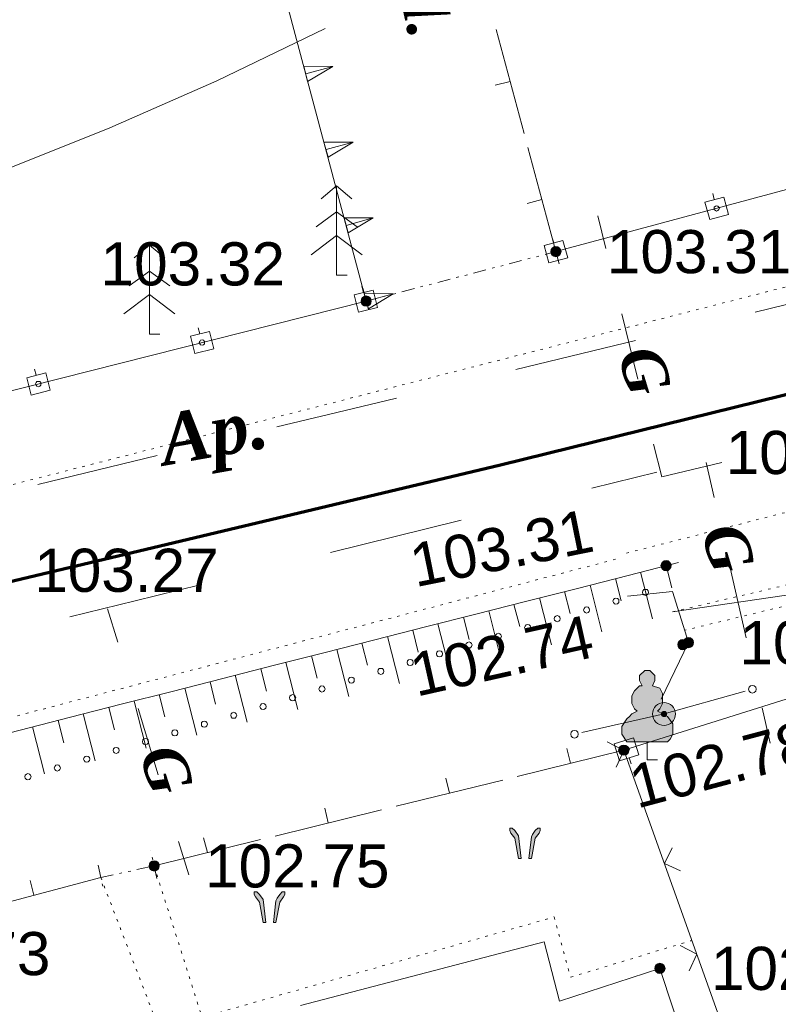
# Model space of a CAD drawing. Header units: millimetres. Extents: x 9396 to 25236, y 15106 to 31102.
# Tile 246 of 256: x 11986 to 12016, y 16857 to 16896. Entities that reach past the tile are written whole.
import ezdxf
from ezdxf.enums import TextEntityAlignment as Align

# ---------------------------------------------------------------- set-up
doc = ezdxf.new("R2010")
doc.units = ezdxf.units.MM
for name, pattern in [('DIVIDE', [1.25, 0.5, -0.25, 0, -0.25, 0, -0.25]), ('DOT', [0.25, 0, -0.25]), ('HIDDEN', [0.375, 0.25, -0.125])]:
    doc.linetypes.add(name, pattern=pattern)
for name, color, linetype, lineweight, true_color in [('1001010', 7, 'Continuous', 9, 0x000000), ('10010110', 7, 'Continuous', 20, 0xa25100), ('10010212', 7, 'Continuous', 9, 0x000000), ('10010230', 7, 'Continuous', 20, 0x000000), ('1070000', 7, 'DOT', 9, 0x000000), ('2030012', 7, 'Continuous', 9, 0x000000), ('21100200', 7, 'HIDDEN', 0, 0x800080), ('3000105', 7, 'DIVIDE', 9, 0x000000), ('3000130', 7, 'Continuous', 9, 0x000000), ('3000220', 7, 'Continuous', 9, 0x000000), ('3000260', 7, 'Continuous', 9, 0x000000), ('4000091', 7, 'Continuous', 9, 0x000000), ('4000210', 7, 'Continuous', 9, 0x000000), ('4000230', 7, 'Continuous', 9, 0x000000), ('4000340', 7, 'HIDDEN', 9, 0x000000), ('5010210', 7, 'Continuous', 20, 0x008000), ('8010120', 7, 'Continuous', 20, 0x0080ff), ('9010110', 7, 'Continuous', 9, 0x000000)]:
    doc.layers.add(name, color=color, linetype=linetype, lineweight=lineweight, true_color=true_color)
doc.layers.add('Канализация', color=1, linetype='Continuous', lineweight=70)
doc.styles.add('2', font='timesbi.ttf', dxfattribs={"height": 0.001693})
doc.styles.add('3', font='timesbi.ttf', dxfattribs={"height": 0.001693})
doc.styles.add('F2', font='arial.ttf', dxfattribs={"height": 0.001693})

# ---------------------------------------------------------------- blocks, each defined once
blk = doc.blocks.new('SYMBOL21100200')
at = {"true_color": 0x800080}
h = blk.add_hatch(color=216, dxfattribs=at)
edge = h.paths.add_edge_path()
edge.add_arc((0, 0), 0.1, 0, 360)
at = {"color": 216, "linetype": 'Continuous', "lineweight": 0, "true_color": 0x800080}
blk.add_circle((0, 0), 0.1, dxfattribs=at)
blk = doc.blocks.new('SYMBOL4000210')
at = {"true_color": 0xffffff}
blk.add_hatch(color=7, dxfattribs=at).paths.add_polyline_path([(0.05, 1.75), (-0.05, 1.75), (-0.15, 1.65), (-0.15, 1.55), (-0.1, 1.45), (-0.15, 1.45), (-0.25, 1.35), (-0.3, 1.25), (-0.3, 1.1), (-0.25, 1), (-0.2, 0.95), (-0.3, 0.9), (-0.35, 0.85), (-0.4, 0.8), (-0.5, 0.65), (-0.5, 0.5), (-0.4, 0.35), (-0.3, 0.35), (-0.1, 0.35), (0, 0.35), (0.15, 0.35), (0.4, 0.35), (0.45, 0.4), (0.5, 0.5), (0.5, 0.7), (0.4, 0.85), (0.2, 0.95), (0.25, 1), (0.3, 1.1), (0.3, 1.3), (0.25, 1.4), (0.1, 1.45), (0.15, 1.55), (0.15, 1.65)])
at = {"color": 18, "linetype": 'Continuous', "lineweight": 0, "true_color": 0x000000, "flags": 128}
blk.add_lwpolyline([(0.05, 1.75), (-0.05, 1.75), (-0.15, 1.65), (-0.15, 1.55), (-0.1, 1.45), (-0.15, 1.45), (-0.25, 1.35), (-0.3, 1.25), (-0.3, 1.1), (-0.25, 1), (-0.2, 0.95), (-0.3, 0.9), (-0.35, 0.85), (-0.4, 0.8), (-0.5, 0.65), (-0.5, 0.5), (-0.4, 0.35), (-0.3, 0.35), (-0.1, 0.35), (0, 0.35), (0.15, 0.35), (0.4, 0.35), (0.45, 0.4), (0.5, 0.5), (0.5, 0.7), (0.4, 0.85), (0.2, 0.95), (0.25, 1), (0.3, 1.1), (0.3, 1.3), (0.25, 1.4), (0.1, 1.45), (0.15, 1.55), (0.15, 1.65), (0.05, 1.75)], close=True, dxfattribs=at)
blk.add_lwpolyline([(0, 0.35), (0, 0), (0.2, 0)], dxfattribs=at)
blk = doc.blocks.new('SYMBOL4000340')
at = {"true_color": 0x000000}
for points in [[(-0.075, 0), (-0.125, 0.45), (-0.2, 0.55), (-0.25, 0.6), (-0.3, 0.6), (-0.3, 0.55), (-0.275, 0.5), (-0.2, 0.4), (-0.125, 0)], [(0.075, 0), (0.125, 0.425), (0.15, 0.475), (0.2, 0.55), (0.25, 0.6), (0.3, 0.6), (0.3, 0.55), (0.275, 0.5), (0.2, 0.4), (0.125, 0)]]:
    blk.add_hatch(color=18, dxfattribs=at).paths.add_polyline_path(points)
at = {"color": 18, "linetype": 'Continuous', "lineweight": 0, "true_color": 0x000000, "flags": 128}
for points in [[(-0.075, 0), (-0.125, 0.45), (-0.2, 0.55), (-0.25, 0.6), (-0.3, 0.6), (-0.3, 0.55), (-0.275, 0.5), (-0.2, 0.4), (-0.125, 0), (-0.075, 0)], [(0.075, 0), (0.125, 0.425), (0.15, 0.475), (0.2, 0.55), (0.25, 0.6), (0.3, 0.6), (0.3, 0.55), (0.275, 0.5), (0.2, 0.4), (0.125, 0), (0.075, 0)]]:
    blk.add_lwpolyline(points, close=True, dxfattribs=at)
blk = doc.blocks.new('SYMBOL2030012')
at = {"true_color": 0xffffff}
h = blk.add_hatch(color=7, dxfattribs=at)
edge = h.paths.add_edge_path()
edge.add_arc((0, 0), 0.225, 0, 360)
at = {"true_color": 0x000000}
h = blk.add_hatch(color=18, dxfattribs=at)
edge = h.paths.add_edge_path()
edge.add_arc((0, 0), 0.05, 0, 360)
at = {"color": 18, "linetype": 'Continuous', "lineweight": 0, "true_color": 0x000000}
for radius in [0.225, 0.05]:
    blk.add_circle((0, 0), radius, dxfattribs=at)
blk = doc.blocks.new('SYMBOL4000230')
at = {"color": 18, "linetype": 'Continuous', "lineweight": 0, "true_color": 0x000000, "flags": 128}
for points in [[(0.204, 0), (0, 0), (0, 1.75), (-0.3, 1.5)], [(0, 1.75), (0.3, 1.5)], [(0, 1.241), (-0.4, 0.95)], [(0, 1.241), (0.4, 0.95)], [(0, 0.778), (-0.5, 0.4)], [(0, 0.778), (0.5, 0.4)]]:
    blk.add_lwpolyline(points, dxfattribs=at)

msp = doc.modelspace()

# ---------------------------------------------------------------- linework, layer by layer
at = {"layer": '1001010', "color": 253}
msp.add_line((12011.998, 16871.217), (12010.932, 16868.995), dxfattribs=at)
for points in [[(12011.998, 16871.217, 0), (12011.372, 16873.219, 0), (12009.612, 16873.043, 0)], [(11996.778, 16856.977, 0), (12006.338, 16859.477, 0), (12006.945, 16857.156, 0), (12010.878, 16858.437, 0), (12011.901, 16855.3, 0), (12012.661, 16855.548, 0), (12015.389, 16846.4, 0)]]:
    msp.add_polyline3d(points, dxfattribs=at)
at = {"layer": '10010110'}
msp.add_line((12024.042, 16874.274), (12011.372, 16872.427), dxfattribs=at)
msp.add_polyline3d([(11997.752, 16895.312, 0), (11993.497, 16893.26, 0), (11989.296, 16891.42, 0), (11985.153, 16889.759, 0), (11981.07, 16888.244, 0), (11977.047, 16886.841, 0), (11973.087, 16885.518, 0), (11969.192, 16884.243, 0), (11965.363, 16882.982, 0), (11961.597, 16881.701, 0), (11957.871, 16880.362, 0), (11954.155, 16878.925, 0), (11950.422, 16877.351, 0), (11946.642, 16875.6, 0), (11942.788, 16873.633, 0), (11938.829, 16871.411, 0), (11934.737, 16868.892, 0)], dxfattribs=at)
at = {"layer": '10010212', "color": 253}
for p, q in [((12009.631, 16873.857), (12011.611, 16874.367)), ((12011.121, 16874.237), (12011.341, 16873.367)), ((12007.641, 16873.347), (12009.631, 16873.857)), ((12010.121, 16873.987), (12010.591, 16872.147)), ((12010.121, 16873.987), (12010.591, 16872.147)), ((12008.141, 16873.477), (12008.601, 16871.637)), ((12008.141, 16873.477), (12008.601, 16871.637)), ((12009.131, 16873.727), (12009.351, 16872.857)), ((12005.651, 16872.847), (12007.641, 16873.347)), ((12007.141, 16873.227), (12007.361, 16872.357)), ((12003.661, 16872.337), (12005.651, 16872.847)), ((12005.151, 16872.717), (12005.381, 16871.847)), ((12006.151, 16872.977), (12006.621, 16871.127)), ((12006.151, 16872.977), (12006.621, 16871.127)), ((12001.681, 16871.837), (12003.661, 16872.337)), ((12004.161, 16872.467), (12004.631, 16870.627)), ((12004.161, 16872.467), (12004.631, 16870.627)), ((12002.171, 16871.957), (12002.641, 16870.117)), ((12002.171, 16871.957), (12002.641, 16870.117)), ((12003.171, 16872.217), (12003.391, 16871.337)), ((11999.691, 16871.327), (12001.681, 16871.837)), ((12001.181, 16871.707), (12001.401, 16870.837)), ((11997.701, 16870.817), (11999.691, 16871.327)), ((11999.191, 16871.197), (11999.411, 16870.327)), ((12000.191, 16871.457), (12000.661, 16869.607)), ((12000.191, 16871.457), (12000.661, 16869.607)), ((11995.711, 16870.317), (11997.701, 16870.817)), ((11998.201, 16870.947), (11998.671, 16869.107)), ((11998.201, 16870.947), (11998.671, 16869.107)), ((11996.211, 16870.437), (11996.681, 16868.597)), ((11996.211, 16870.437), (11996.681, 16868.597)), ((11997.211, 16870.697), (11997.431, 16869.817)), ((11993.731, 16869.807), (11995.711, 16870.317)), ((11995.221, 16870.187), (11995.441, 16869.317)), ((11991.741, 16869.297), (11993.731, 16869.807)), ((11993.231, 16869.677), (11993.451, 16868.807)), ((11994.221, 16869.937), (11994.691, 16868.097)), ((11994.221, 16869.937), (11994.691, 16868.097)), ((11989.751, 16868.797), (11991.741, 16869.297)), ((11991.241, 16869.177), (11991.461, 16868.307)), ((11992.241, 16869.427), (11992.711, 16867.587)), ((11992.241, 16869.427), (11992.711, 16867.587)), ((11987.761, 16868.287), (11989.751, 16868.797)), ((11990.251, 16868.917), (11990.721, 16867.077)), ((11990.251, 16868.917), (11990.721, 16867.077)), ((11988.261, 16868.417), (11988.731, 16866.577)), ((11988.261, 16868.417), (11988.731, 16866.577)), ((11989.261, 16868.667), (11989.481, 16867.797)), ((11985.781, 16867.787), (11987.761, 16868.287)), ((11987.271, 16868.167), (11987.491, 16867.287)), ((11983.791, 16867.277), (11985.781, 16867.787)), ((11986.271, 16867.907), (11986.741, 16866.067)), ((11986.271, 16867.907), (11986.741, 16866.067))]:
    msp.add_line(p, q, dxfattribs=at)
at = {"layer": '10010230', "color": 253}
for p, q in [((11999.358, 16884.617), (11990.662, 16917.321)), ((11996.991, 16893.537), (11998.051, 16893.817)), ((11997.781, 16890.567), (11998.841, 16890.847)), ((11998.571, 16887.587), (11999.631, 16887.877)), ((11999.361, 16884.617), (12000.421, 16884.897))]:
    msp.add_line(p, q, dxfattribs=at)
for points in [[(11997.061, 16893.237, 0), (11998.051, 16893.817, 0), (11996.911, 16893.837, 0)], [(11997.861, 16890.267, 0), (11998.841, 16890.847, 0), (11997.701, 16890.857, 0)], [(11998.651, 16887.297, 0), (11999.631, 16887.877, 0), (11998.491, 16887.887, 0)], [(11999.441, 16884.317, 0), (12000.421, 16884.897, 0), (11999.281, 16884.917, 0)]]:
    msp.add_polyline3d(points, dxfattribs=at)
for points in [[(11997.061, 16893.237, 0), (11998.051, 16893.817, 0), (11996.911, 16893.837, 0), (11997.061, 16893.237, 0)], [(11997.861, 16890.267, 0), (11998.841, 16890.847, 0), (11997.701, 16890.857, 0), (11997.861, 16890.267, 0)], [(11998.651, 16887.297, 0), (11999.631, 16887.877, 0), (11998.491, 16887.887, 0), (11998.651, 16887.297, 0)], [(11999.441, 16884.317, 0), (12000.421, 16884.897, 0), (11999.281, 16884.917, 0), (11999.441, 16884.317, 0)]]:
    msp.add_polyline3d(points, close=True, dxfattribs=at)
at = {"layer": '1070000', "color": 253}
for p, q in [((12048.678, 16893.571), (11934.205, 16864.31)), ((12062.893, 16888.397), (12009.436, 16874.692)), ((12011.372, 16872.427), (12026.33, 16875.946)), ((12026.534, 16875.274), (12011.856, 16871.701)), ((11988.947, 16862), (11991.559, 16855.229))]:
    msp.add_line(p, q, dxfattribs=at)
for points in [[(11943.577, 16858.128, 96.174), (11983.643, 16867.814, 87.101), (12009.289, 16874.528, 87.101)], [(11991.038, 16862.457, 0), (11992.919, 16856.517, 0), (12006.73, 16860.453, 0), (12007.374, 16858.091, 0), (12012.097, 16859.522, 0)]]:
    msp.add_polyline3d(points, dxfattribs=at)
at = {"layer": '3000105', "color": 253}
for p, q in [((12006.924, 16886.074), (12006.647, 16887.138)), ((11999.358, 16884.617), (12006.798, 16886.557)), ((11999.232, 16885.101), (11999.509, 16884.037)), ((11991.145, 16861.969), (11990.91, 16863.044)), ((11988.84, 16862.489), (11989.075, 16861.414)), ((11988.947, 16862), (11991.038, 16862.457))]:
    msp.add_line(p, q, dxfattribs=at)
at = {"layer": '3000130', "color": 253}
for p, q in [((12006.798, 16886.557), (12025.738, 16891.657)), ((12012.951, 16888.837), (12013.011, 16888.597)), ((12006.641, 16887.137), (12006.711, 16886.897)), ((11999.191, 16885.197), (11999.251, 16884.957)), ((11973.658, 16878.117), (11999.358, 16884.617)), ((11992.771, 16883.567), (11992.831, 16883.327)), ((11986.351, 16881.947), (11986.411, 16881.707)), ((12016.078, 16869.077), (12009.458, 16866.997)), ((12009.751, 16866.457), (12009.671, 16866.697))]:
    msp.add_line(p, q, dxfattribs=at)
for points in [[(12012.831, 16887.817, 0), (12013.561, 16888.017, 0), (12013.381, 16888.697, 0), (12012.641, 16888.497, 0), (12012.831, 16887.817, 0)], [(12013.101, 16888.147, 0), (12013.151, 16888.167, 0), (12013.191, 16888.207, 0), (12013.211, 16888.257, 0), (12013.191, 16888.307, 0), (12013.151, 16888.347, 0), (12013.101, 16888.357, 0), (12013.051, 16888.347, 0), (12013.011, 16888.307, 0), (12013.001, 16888.257, 0), (12013.011, 16888.207, 0), (12013.051, 16888.167, 0), (12013.101, 16888.147, 0)], [(12006.521, 16886.117, 0), (12007.261, 16886.317, 0), (12007.071, 16886.997, 0), (12006.341, 16886.797, 0), (12006.521, 16886.117, 0)], [(12006.801, 16886.457, 0), (12006.851, 16886.467, 0), (12006.891, 16886.507, 0), (12006.901, 16886.557, 0), (12006.891, 16886.607, 0), (12006.851, 16886.647, 0), (12006.801, 16886.667, 0), (12006.741, 16886.647, 0), (12006.711, 16886.607, 0), (12006.691, 16886.557, 0), (12006.711, 16886.507, 0), (12006.741, 16886.467, 0), (12006.801, 16886.457, 0)], [(11999.051, 16884.177, 0), (11999.801, 16884.367, 0), (11999.631, 16885.047, 0), (11998.881, 16884.857, 0), (11999.051, 16884.177, 0)], [(11999.341, 16884.507, 0), (11999.391, 16884.517, 0), (11999.431, 16884.557, 0), (11999.441, 16884.617, 0), (11999.431, 16884.667, 0), (11999.391, 16884.707, 0), (11999.341, 16884.717, 0), (11999.281, 16884.707, 0), (11999.251, 16884.667, 0), (11999.231, 16884.617, 0), (11999.251, 16884.557, 0), (11999.281, 16884.517, 0), (11999.341, 16884.507, 0)], [(11992.631, 16882.557, 0), (11993.381, 16882.747, 0), (11993.211, 16883.427, 0), (11992.461, 16883.237, 0), (11992.631, 16882.557, 0)], [(11992.921, 16882.887, 0), (11992.971, 16882.897, 0), (11993.011, 16882.937, 0), (11993.021, 16882.987, 0), (11993.011, 16883.037, 0), (11992.971, 16883.077, 0), (11992.921, 16883.097, 0), (11992.861, 16883.077, 0), (11992.831, 16883.037, 0), (11992.811, 16882.987, 0), (11992.831, 16882.937, 0), (11992.861, 16882.897, 0), (11992.921, 16882.887, 0)], [(11986.211, 16880.927, 0), (11986.961, 16881.117, 0), (11986.791, 16881.797, 0), (11986.041, 16881.607, 0), (11986.211, 16880.927, 0)], [(11986.501, 16881.257, 0), (11986.551, 16881.277, 0), (11986.591, 16881.317, 0), (11986.601, 16881.367, 0), (11986.591, 16881.417, 0), (11986.551, 16881.457, 0), (11986.501, 16881.467, 0), (11986.441, 16881.457, 0), (11986.411, 16881.417, 0), (11986.391, 16881.367, 0), (11986.411, 16881.317, 0), (11986.441, 16881.277, 0), (11986.501, 16881.257, 0)], [(12009.841, 16867.487, 0), (12009.081, 16867.247, 0), (12009.291, 16866.577, 0), (12010.051, 16866.817, 0), (12009.841, 16867.487, 0)], [(12009.571, 16866.927, 0), (12009.621, 16866.937, 0), (12009.661, 16866.977, 0), (12009.681, 16867.037, 0), (12009.661, 16867.087, 0), (12009.621, 16867.127, 0), (12009.571, 16867.137, 0), (12009.521, 16867.127, 0), (12009.481, 16867.087, 0), (12009.461, 16867.037, 0), (12009.481, 16866.977, 0), (12009.521, 16866.937, 0), (12009.571, 16866.927, 0)]]:
    msp.add_polyline3d(points, close=True, dxfattribs=at)
at = {"layer": '3000220', "color": 253}
for p, q in [((12005.551, 16891.197), (12004.451, 16895.277)), ((12005.001, 16893.237), (12004.421, 16893.087)), ((12006.801, 16886.557), (12005.701, 16890.637)), ((12006.251, 16888.597), (12005.671, 16888.447)), ((12005.281, 16865.967), (12009.461, 16866.997)), ((12007.371, 16866.487), (12007.221, 16867.067)), ((12000.531, 16864.797), (12004.711, 16865.827)), ((12002.621, 16865.317), (12002.481, 16865.897)), ((11995.781, 16863.627), (11999.961, 16864.657)), ((11997.871, 16864.147), (11997.731, 16864.727)), ((11991.041, 16862.457), (11995.211, 16863.487)), ((11993.131, 16862.977), (11992.981, 16863.557)), ((11983.701, 16860.607), (11988.951, 16861.997)), ((11986.321, 16861.307), (11986.171, 16861.887))]:
    msp.add_line(p, q, dxfattribs=at)
at = {"layer": '3000260', "color": 253}
msp.add_line((12009.458, 16866.997), (12016.748, 16846.615), dxfattribs=at)
for points in [[(12008.811, 16867.327, 0), (12009.461, 16866.987, 0), (12009.161, 16866.327, 0)], [(12011.361, 16863.167, 0), (12011.051, 16862.547, 0), (12011.681, 16862.267, 0)], [(12011.671, 16859.337, 0), (12012.321, 16858.997, 0), (12012.021, 16858.337, 0)]]:
    msp.add_polyline3d(points, dxfattribs=at)
at = {"layer": '4000091', "color": 253}
for points in [[(12010.311, 16873.067, 0), (12010.371, 16873.087, 0), (12010.411, 16873.127, 0), (12010.431, 16873.187, 0), (12010.411, 16873.247, 0), (12010.371, 16873.297, 0), (12010.311, 16873.307, 0), (12010.251, 16873.297, 0), (12010.201, 16873.247, 0), (12010.191, 16873.187, 0), (12010.201, 16873.127, 0), (12010.251, 16873.087, 0), (12010.311, 16873.067, 0)], [(12009.151, 16872.727, 0), (12009.211, 16872.737, 0), (12009.261, 16872.787, 0), (12009.271, 16872.847, 0), (12009.261, 16872.907, 0), (12009.211, 16872.947, 0), (12009.151, 16872.967, 0), (12009.091, 16872.947, 0), (12009.051, 16872.907, 0), (12009.031, 16872.847, 0), (12009.051, 16872.787, 0), (12009.091, 16872.737, 0), (12009.151, 16872.727, 0)], [(12006.851, 16872.037, 0), (12006.911, 16872.057, 0), (12006.951, 16872.097, 0), (12006.971, 16872.157, 0), (12006.951, 16872.217, 0), (12006.911, 16872.257, 0), (12006.851, 16872.277, 0), (12006.791, 16872.257, 0), (12006.741, 16872.217, 0), (12006.731, 16872.157, 0), (12006.741, 16872.097, 0), (12006.791, 16872.057, 0), (12006.851, 16872.037, 0)], [(12008.001, 16872.377, 0), (12008.061, 16872.397, 0), (12008.101, 16872.437, 0), (12008.121, 16872.497, 0), (12008.101, 16872.557, 0), (12008.061, 16872.607, 0), (12008.001, 16872.617, 0), (12007.941, 16872.607, 0), (12007.901, 16872.557, 0), (12007.881, 16872.497, 0), (12007.901, 16872.437, 0), (12007.941, 16872.397, 0), (12008.001, 16872.377, 0)], [(12005.691, 16871.687, 0), (12005.751, 16871.707, 0), (12005.801, 16871.747, 0), (12005.811, 16871.807, 0), (12005.801, 16871.867, 0), (12005.751, 16871.917, 0), (12005.691, 16871.927, 0), (12005.631, 16871.917, 0), (12005.591, 16871.867, 0), (12005.571, 16871.807, 0), (12005.591, 16871.747, 0), (12005.631, 16871.707, 0), (12005.691, 16871.687, 0)], [(12004.541, 16871.347, 0), (12004.601, 16871.367, 0), (12004.641, 16871.407, 0), (12004.661, 16871.467, 0), (12004.641, 16871.527, 0), (12004.601, 16871.567, 0), (12004.541, 16871.587, 0), (12004.481, 16871.567, 0), (12004.441, 16871.527, 0), (12004.421, 16871.467, 0), (12004.441, 16871.407, 0), (12004.481, 16871.367, 0), (12004.541, 16871.347, 0)], [(12003.391, 16871.007, 0), (12003.451, 16871.017, 0), (12003.491, 16871.067, 0), (12003.511, 16871.127, 0), (12003.491, 16871.187, 0), (12003.451, 16871.227, 0), (12003.391, 16871.247, 0), (12003.331, 16871.227, 0), (12003.281, 16871.187, 0), (12003.271, 16871.127, 0), (12003.281, 16871.067, 0), (12003.331, 16871.017, 0), (12003.391, 16871.007, 0)], [(12002.231, 16870.657, 0), (12002.291, 16870.677, 0), (12002.341, 16870.717, 0), (12002.351, 16870.777, 0), (12002.341, 16870.837, 0), (12002.291, 16870.887, 0), (12002.231, 16870.897, 0), (12002.171, 16870.887, 0), (12002.131, 16870.837, 0), (12002.111, 16870.777, 0), (12002.131, 16870.717, 0), (12002.171, 16870.677, 0), (12002.231, 16870.657, 0)], [(12001.081, 16870.317, 0), (12001.141, 16870.327, 0), (12001.181, 16870.377, 0), (12001.201, 16870.437, 0), (12001.181, 16870.497, 0), (12001.141, 16870.537, 0), (12001.081, 16870.557, 0), (12001.021, 16870.537, 0), (12000.981, 16870.497, 0), (12000.961, 16870.437, 0), (12000.981, 16870.377, 0), (12001.021, 16870.327, 0), (12001.081, 16870.317, 0)], [(11999.931, 16869.967, 0), (11999.991, 16869.987, 0), (12000.031, 16870.027, 0), (12000.051, 16870.087, 0), (12000.031, 16870.147, 0), (11999.991, 16870.197, 0), (11999.931, 16870.207, 0), (11999.871, 16870.197, 0), (11999.821, 16870.147, 0), (11999.811, 16870.087, 0), (11999.821, 16870.027, 0), (11999.871, 16869.987, 0), (11999.931, 16869.967, 0)], [(11998.771, 16869.627, 0), (11998.831, 16869.637, 0), (11998.881, 16869.687, 0), (11998.891, 16869.747, 0), (11998.881, 16869.807, 0), (11998.831, 16869.847, 0), (11998.771, 16869.867, 0), (11998.711, 16869.847, 0), (11998.671, 16869.807, 0), (11998.651, 16869.747, 0), (11998.671, 16869.687, 0), (11998.711, 16869.637, 0), (11998.771, 16869.627, 0)], [(11996.471, 16868.937, 0), (11996.531, 16868.947, 0), (11996.571, 16868.997, 0), (11996.591, 16869.057, 0), (11996.571, 16869.117, 0), (11996.531, 16869.157, 0), (11996.471, 16869.177, 0), (11996.411, 16869.157, 0), (11996.361, 16869.117, 0), (11996.351, 16869.057, 0), (11996.361, 16868.997, 0), (11996.411, 16868.947, 0), (11996.471, 16868.937, 0)], [(11997.621, 16869.277, 0), (11997.681, 16869.297, 0), (11997.721, 16869.337, 0), (11997.741, 16869.397, 0), (11997.721, 16869.457, 0), (11997.681, 16869.507, 0), (11997.621, 16869.517, 0), (11997.561, 16869.507, 0), (11997.521, 16869.457, 0), (11997.501, 16869.397, 0), (11997.521, 16869.337, 0), (11997.561, 16869.297, 0), (11997.621, 16869.277, 0)], [(11995.311, 16868.587, 0), (11995.371, 16868.607, 0), (11995.421, 16868.647, 0), (11995.431, 16868.707, 0), (11995.421, 16868.767, 0), (11995.371, 16868.817, 0), (11995.311, 16868.827, 0), (11995.251, 16868.817, 0), (11995.211, 16868.767, 0), (11995.191, 16868.707, 0), (11995.211, 16868.647, 0), (11995.251, 16868.607, 0), (11995.311, 16868.587, 0)], [(11994.161, 16868.247, 0), (11994.221, 16868.257, 0), (11994.261, 16868.307, 0), (11994.281, 16868.367, 0), (11994.261, 16868.427, 0), (11994.221, 16868.467, 0), (11994.161, 16868.487, 0), (11994.101, 16868.467, 0), (11994.061, 16868.427, 0), (11994.041, 16868.367, 0), (11994.061, 16868.307, 0), (11994.101, 16868.257, 0), (11994.161, 16868.247, 0)], [(11993.011, 16867.897, 0), (11993.071, 16867.917, 0), (11993.111, 16867.957, 0), (11993.131, 16868.017, 0), (11993.111, 16868.077, 0), (11993.071, 16868.127, 0), (11993.011, 16868.137, 0), (11992.951, 16868.127, 0), (11992.901, 16868.077, 0), (11992.891, 16868.017, 0), (11992.901, 16867.957, 0), (11992.951, 16867.917, 0), (11993.011, 16867.897, 0)], [(11991.851, 16867.557, 0), (11991.911, 16867.577, 0), (11991.961, 16867.617, 0), (11991.971, 16867.677, 0), (11991.961, 16867.737, 0), (11991.911, 16867.777, 0), (11991.851, 16867.797, 0), (11991.791, 16867.777, 0), (11991.751, 16867.737, 0), (11991.731, 16867.677, 0), (11991.751, 16867.617, 0), (11991.791, 16867.577, 0), (11991.851, 16867.557, 0)], [(11990.701, 16867.207, 0), (11990.761, 16867.227, 0), (11990.801, 16867.267, 0), (11990.821, 16867.327, 0), (11990.801, 16867.397, 0), (11990.761, 16867.437, 0), (11990.701, 16867.457, 0), (11990.641, 16867.437, 0), (11990.601, 16867.397, 0), (11990.581, 16867.327, 0), (11990.601, 16867.267, 0), (11990.641, 16867.227, 0), (11990.701, 16867.207, 0)], [(11989.551, 16866.867, 0), (11989.611, 16866.887, 0), (11989.651, 16866.927, 0), (11989.671, 16866.987, 0), (11989.651, 16867.047, 0), (11989.611, 16867.087, 0), (11989.551, 16867.107, 0), (11989.491, 16867.087, 0), (11989.441, 16867.047, 0), (11989.431, 16866.987, 0), (11989.441, 16866.927, 0), (11989.491, 16866.887, 0), (11989.551, 16866.867, 0)], [(11988.391, 16866.527, 0), (11988.451, 16866.537, 0), (11988.501, 16866.587, 0), (11988.511, 16866.647, 0), (11988.501, 16866.707, 0), (11988.451, 16866.747, 0), (11988.391, 16866.767, 0), (11988.331, 16866.747, 0), (11988.291, 16866.707, 0), (11988.271, 16866.647, 0), (11988.291, 16866.587, 0), (11988.331, 16866.537, 0), (11988.391, 16866.527, 0)], [(11987.241, 16866.177, 0), (11987.301, 16866.197, 0), (11987.341, 16866.237, 0), (11987.361, 16866.297, 0), (11987.341, 16866.357, 0), (11987.301, 16866.407, 0), (11987.241, 16866.417, 0), (11987.181, 16866.407, 0), (11987.141, 16866.357, 0), (11987.121, 16866.297, 0), (11987.141, 16866.237, 0), (11987.181, 16866.197, 0), (11987.241, 16866.177, 0)], [(11986.091, 16865.837, 0), (11986.151, 16865.847, 0), (11986.191, 16865.897, 0), (11986.211, 16865.957, 0), (11986.191, 16866.017, 0), (11986.151, 16866.057, 0), (11986.091, 16866.077, 0), (11986.031, 16866.057, 0), (11985.981, 16866.017, 0), (11985.971, 16865.957, 0), (11985.981, 16865.897, 0), (11986.031, 16865.847, 0), (11986.091, 16865.837, 0)]]:
    msp.add_polyline3d(points, close=True, dxfattribs=at)
at = {"layer": '5010210'}
for p, q in [((12014.611, 16884.187), (12016.961, 16884.757)), ((12009.921, 16883.067), (12005.231, 16881.937)), ((11998.201, 16880.247), (12000.541, 16880.807)), ((11995.851, 16879.677), (11998.201, 16880.247)), ((11991.161, 16878.557), (11986.471, 16877.427))]:
    msp.add_line(p, q, dxfattribs=at)
at = {"layer": '8010120'}
for p, q in [((12008.751, 16886.677, 126.971), (12008.441, 16887.957, 126.971)), ((12009.381, 16884.117, 126.971), (12010.011, 16881.557, 126.971)), ((12010.951, 16877.717, 126.971), (12010.631, 16878.997, 126.971)), ((12013.301, 16878.287, 41.325), (12010.951, 16877.717, 41.325)), ((12012.691, 16878.287, 53.804), (12013.001, 16876.917, 53.804)), ((12010.761, 16877.907, 41.673), (12008.201, 16877.277, 41.673)), ((11997.961, 16874.747, 41.673), (12003.081, 16876.017, 41.673)), ((12014.261, 16871.407, 53.804), (12013.631, 16874.157, 53.804)), ((11992.851, 16873.487, 41.673), (11990.291, 16872.857, 41.673)), ((11990.291, 16872.857, 41.673), (11987.731, 16872.227, 41.673)), ((11989.211, 16872.547, 38.233), (11989.611, 16871.237, 38.233)), ((11991.201, 16866.027, 38.233), (11990.411, 16868.627, 38.233)), ((12014.891, 16868.657, 53.804), (12015.201, 16867.277, 53.804)), ((11992.001, 16863.417, 38.233), (11992.401, 16862.107, 38.233))]:
    msp.add_line(p, q, dxfattribs=at)
at = {"layer": '9010110', "color": 253}
for q in [(12014.215, 16869.309), (12007.819, 16867.689)]:
    msp.add_line((12011.038, 16868.417), q, dxfattribs=at)
for points in [[(12014.654, 16869.39, 0), (12014.634, 16869.465, 0), (12014.579, 16869.52, 0), (12014.504, 16869.54, 0), (12014.429, 16869.52, 0), (12014.374, 16869.465, 0), (12014.354, 16869.39, 0), (12014.374, 16869.315, 0), (12014.429, 16869.26, 0), (12014.504, 16869.24, 0), (12014.579, 16869.26, 0), (12014.634, 16869.315, 0), (12014.654, 16869.39, 0)], [(12007.677, 16867.623, 0), (12007.657, 16867.698, 0), (12007.602, 16867.753, 0), (12007.527, 16867.773, 0), (12007.452, 16867.753, 0), (12007.397, 16867.698, 0), (12007.377, 16867.623, 0), (12007.397, 16867.548, 0), (12007.452, 16867.493, 0), (12007.527, 16867.473, 0), (12007.602, 16867.493, 0), (12007.657, 16867.548, 0), (12007.677, 16867.623, 0)]]:
    msp.add_polyline3d(points, close=True, dxfattribs=at)
at = {"layer": 'Канализация'}
msp.add_lwpolyline([(12361.868, 16992.041), (12286.155, 16965.196), (12228.058, 16943.6), (12120.519, 16906.753), (12004.621, 16878.174), (11922.466, 16858.661), (11809.947, 16826.78), (11701.855, 16794.341), (11600.292, 16760.172), (11503.352, 16726.577), (11465.813, 16714.048), (11407.728, 16691.236), (11350.046, 16671.285)], dxfattribs=at)

# ---------------------------------------------------------------- block references
at = {"layer": '2030012', "color": 253, "xscale": 2, "yscale": 2, "zscale": 2}
msp.add_blockref('SYMBOL2030012', (12011.038, 16868.417), dxfattribs=at)
at = {"layer": '21100200', "xscale": 2, "yscale": 2, "zscale": 2}
for p in [(12006.798, 16886.557, 206.62), (11999.358, 16884.617, 206.64), (12011.118, 16874.237, 206.62), (12011.778, 16871.137, 205.48), (12011.998, 16871.217, 205.88), (12009.458, 16866.997, 205.56), (11991.038, 16862.457, 205.5), (12010.878, 16858.437, 205.26)]:
    msp.add_blockref('SYMBOL21100200', p, dxfattribs=at)
at = {"layer": '4000210', "color": 253, "xscale": 2, "yscale": 2, "zscale": 2}
msp.add_blockref('SYMBOL4000210', (12010.38, 16866.625), dxfattribs=at)
at = {"layer": '4000230', "color": 253, "xscale": 2, "yscale": 2, "zscale": 2}
for p in [(11998.197, 16885.634, 0.095), (11990.855, 16883.315, 9.64)]:
    msp.add_blockref('SYMBOL4000230', p, dxfattribs=at)
at = {"layer": '4000340', "color": 253, "xscale": 2, "yscale": 2, "zscale": 2}
for p in [(12005.585, 16862.743), (11995.566, 16860.238)]:
    msp.add_blockref('SYMBOL4000340', p, dxfattribs=at)

# ---------------------------------------------------------------- texts
at = {"layer": '10010230', "color": 253, "style": '2'}
msp.add_text('Pl.', height=1.693, rotation=282.9, dxfattribs=at).set_placement((12001.241, 16897.867), align=Align.MIDDLE_LEFT)
at = {"layer": '21100200', "color": 253, "style": 'F2'}
for s, p in [('103.31', (12008.798, 16886.557, 206.62)), ('103.32', (11988.938, 16886.077, 206.64)), ('103.11', (12013.458, 16878.677, 206.22)), ('103.27', (11986.337, 16874.055, 206.538)), ('102.94', (12013.998, 16871.217, 205.88)), ('102.75', (11993.038, 16862.457, 205.5)), ('102.73', (11979.738, 16859.017, 205.46)), ('102.63', (12012.878, 16858.437, 205.26))]:
    msp.add_text(s, height=1.693, dxfattribs=at).set_placement(p, align=Align.MIDDLE_LEFT)
for s, rotation, p in [('103.31', 11.4, (12001.118, 16874.217, 206.62)), ('102.74', 12.6, (12001.138, 16869.917, 205.48)), ('102.78', 14.9, (12009.758, 16865.517, 205.56))]:
    msp.add_text(s, height=1.693, rotation=rotation, dxfattribs=at).set_placement(p, align=Align.MIDDLE_LEFT)
at = {"layer": '5010210', "color": 253, "style": '2'}
msp.add_text('Ap.', height=1.9787, rotation=10.1, dxfattribs=at).set_placement((11991.281, 16879.132), align=Align.MIDDLE_LEFT)
at = {"layer": '8010120', "color": 253, "style": '3'}
for rotation, p in [(286.9, (12010.016, 16882.777, 129.651)), (286.8, (12013.286, 16875.822, 140.164)), (287.8, (11991.246, 16867.127, 21.353))]:
    msp.add_text('G', height=1.693, rotation=rotation, dxfattribs=at).set_placement(p, align=Align.MIDDLE_LEFT)

doc.saveas('drawing.dxf')
